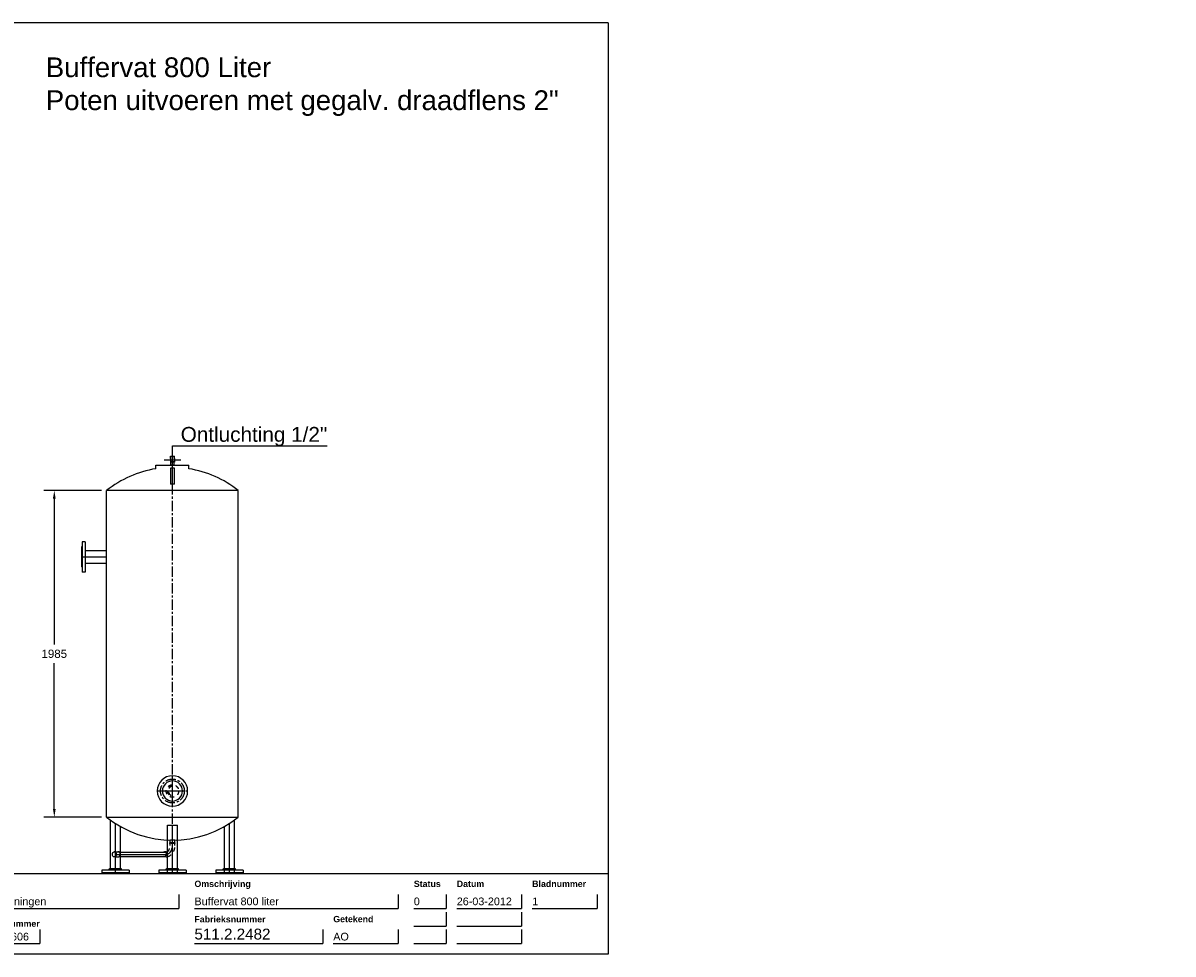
# Model space of a CAD drawing. Extents: x -156717 to 425753, y -51191 to 363295.
# Tile 89 of 227: x 66257 to 73242, y 123867 to 129524. Entities that reach past the tile are written whole.
import ezdxf
from ezdxf.enums import TextEntityAlignment as Align
from ezdxf.lldxf.tags import DXFTag

# ---------------------------------------------------------------- set-up
doc = ezdxf.new("R2010")
doc.units = 0
doc.header["$LTSCALE"] = 50
doc.linetypes.add('CENTER', pattern=[2, 1.25, -0.25, 0.25, -0.25])
doc.linetypes.add('STREEPJES', pattern=[0.1, 0.05, -0.05])
doc.layers.get('0').update_dxf_attribs({"linetype": 'CONTINUOUS'})
doc.layers.get('Defpoints').update_dxf_attribs({"linetype": 'CONTINUOUS'})
for name, color, linetype in [('000-prefab', 2, 'CONTINUOUS'), ('00att018', 1, 'CONTINUOUS'), ('00att035', 3, 'CONTINUOUS'), ('00kad018', 1, 'CONTINUOUS'), ('00kad025', 2, 'CONTINUOUS'), ('00kad035', 3, 'CONTINUOUS'), ('WL5502--_D', 150, 'CONTINUOUS'), ('WL5502--_HARTLIJN', 8, 'CONTINUOUS'), ('WL561---_AANVOER_D', 20, 'CONTINUOUS'), ('WL561---_AANVOER_HARTLIJ', 8, 'CONTINUOUS'), ('WL561---_CV-D', 2, 'CONTINUOUS'), ('WM561---_AANVOER', 1, 'CONTINUOUS')]:
    doc.layers.add(name, color=color, linetype=linetype)
doc.styles.add('arial vet', font='ARIALBD.TTF', dxfattribs={"height": 1.8})
doc.styles.add('BURO-018', font='ARIAL.TTF', dxfattribs={"height": 63})
doc.styles.add('BURO-025', font='ARIAL.TTF', dxfattribs={"height": 125})
doc.styles.add('Prefab', font='ARIAL.TTF')
doc.styles.get("Standard").update_dxf_attribs({"font": 'ARIAL.TTF'})
tags = doc.linetypes.add('CENTER2', pattern=[28.575, 19.05, -3.175, 3.175, -3.175]).pattern_tags.tags
tags[10:11] = [DXFTag(74, 4), DXFTag(75, 0), DXFTag(340, '0'), DXFTag(46, 1.0), DXFTag(50, 0.0), DXFTag(44, 0.0), DXFTag(45, 0.0)]
tags[8:9] = [DXFTag(74, 4), DXFTag(75, 0), DXFTag(340, '0'), DXFTag(46, 1.0), DXFTag(50, 0.0), DXFTag(44, 0.0), DXFTag(45, 0.0)]
tags[6:7] = [DXFTag(74, 4), DXFTag(75, 0), DXFTag(340, '0'), DXFTag(46, 1.0), DXFTag(50, 0.0), DXFTag(44, 0.0), DXFTag(45, 0.0)]
tags[4:5] = [DXFTag(74, 4), DXFTag(75, 0), DXFTag(340, '0'), DXFTag(46, 1.0), DXFTag(50, 0.0), DXFTag(44, 0.0), DXFTag(45, 0.0)]
doc.dimstyles.new('ISO-25', dxfattribs={"dimtxt": 2.5, "dimasz": 2.5, "dimexe": 1.25, "dimexo": 0.625, "dimtad": 1, "dimtih": 1, "dimdec": 4, "dimdsep": 46, "dimtxsty": 'Standard', "dimcen": 2.5, "dimadec": 0, "dimazin": 0, "dimtfac": 1, "dimtdec": 4, "dimtmove": 0, "dimatfit": 3, "dimfxl": 0, "dimtvp": 1, "dimtolj": 1, "dimtzin": 0, "dimarcsym": 0})

# ---------------------------------------------------------------- blocks, each defined once
blk = doc.blocks.new('A3-HORIZONTAAL')
at = {"true_color": 0x660066}
blk.add_hatch(color=206, dxfattribs=at).paths.add_polyline_path([(16.83, 20.14), (16.41, 20.37), (16.03, 20.57), (15.69, 20.74), (15.38, 20.88), (15.1, 21.01), (14.84, 21.12), (14.6, 21.23), (14.36, 21.32), (14.13, 21.41), (13.91, 21.49), (13.7, 21.57), (13.49, 21.65), (13.28, 21.72), (13.08, 21.78), (12.88, 21.85), (12.69, 21.91), (12.49, 21.96), (12.3, 22.02), (12.1, 22.07), (11.91, 22.12), (11.72, 22.16), (11.52, 22.2), (11.33, 22.24), (11.13, 22.28), (10.94, 22.31), (10.74, 22.34), (10.55, 22.37), (10.35, 22.39), (10.16, 22.42), (9.97, 22.44), (9.78, 22.45), (9.6, 22.47), (9.42, 22.48), (9.24, 22.49), (9.07, 22.5), (8.9, 22.5), (8.72, 22.51), (8.55, 22.51), (8.37, 22.5), (8.2, 22.49), (8.02, 22.48), (7.85, 22.47), (7.68, 22.46), (7.51, 22.44), (7.35, 22.42), (7.2, 22.4), (7.06, 22.38), (6.92, 22.36), (6.8, 22.34), (6.68, 22.33), (6.56, 22.3), (6.45, 22.28), (6.35, 22.26), (6.24, 22.24), (6.13, 22.21), (6.02, 22.19), (5.91, 22.16), (5.8, 22.13), (5.68, 22.1), (5.55, 22.07), (5.43, 22.03), (5.3, 22), (5.17, 21.96), (5.03, 21.91), (4.89, 21.87), (4.74, 21.81), (4.59, 21.76), (4.43, 21.69), (4.26, 21.61), (4.08, 21.53), (3.89, 21.43), (10.82, 17.74), (10.98, 17.74), (11.16, 17.74), (11.35, 17.74), (11.53, 17.74), (11.7, 17.74), (11.88, 17.73), (12.05, 17.73), (12.22, 17.73), (12.39, 17.72), (12.55, 17.72), (12.71, 17.71), (12.87, 17.7), (13.03, 17.69), (13.19, 17.68), (13.35, 17.67), (13.51, 17.65), (13.53, 17.65), (17.3, 19.88)])
h = blk.add_hatch(color=206, dxfattribs=at)
h.paths.add_polyline_path([(10.79, 17.74), (10.6, 17.74), (10.41, 17.73), (10.21, 17.73), (10.01, 17.73), (9.81, 17.72), (9.6, 17.71), (9.39, 17.7), (9.17, 17.69), (8.95, 17.67), (8.72, 17.66), (8.49, 17.63), (8.25, 17.61), (8.01, 17.58), (7.76, 17.55), (7.5, 17.51), (7.24, 17.48), (6.97, 17.43), (6.68, 17.39), (6.36, 17.33), (6, 17.26), (5.59, 17.18), (5.12, 17.07), (4.57, 16.95), (3.93, 16.8), (12.36, 14.64), (17.3, 16.79), (17.1, 16.86), (16.91, 16.93), (16.72, 17), (16.54, 17.05), (16.37, 17.1), (16.21, 17.15), (16.05, 17.19), (15.89, 17.23), (15.74, 17.27), (15.6, 17.3), (15.46, 17.34), (15.32, 17.37), (15.18, 17.4), (15.03, 17.42), (14.89, 17.45), (14.75, 17.48), (14.6, 17.5), (14.45, 17.53), (14.3, 17.55), (14.14, 17.57), (13.99, 17.6), (13.83, 17.62), (13.67, 17.64), (13.51, 17.65), (13.35, 17.67), (13.19, 17.68), (13.03, 17.69), (12.87, 17.7), (12.71, 17.71), (12.55, 17.72), (12.39, 17.72), (12.22, 17.73), (12.05, 17.73), (11.88, 17.73), (11.7, 17.74), (11.53, 17.74), (11.35, 17.74), (11.16, 17.74), (10.98, 17.74)])
h.paths.add_polyline_path([(12.36, 12.58), (17.23, 13.77), (16.97, 13.79), (16.72, 13.81), (16.49, 13.83), (16.26, 13.85), (16.05, 13.87), (15.84, 13.88), (15.64, 13.9), (15.45, 13.91), (15.26, 13.92), (15.07, 13.93), (14.88, 13.93), (14.69, 13.94), (14.5, 13.94), (14.31, 13.93), (14.12, 13.93), (13.92, 13.92), (13.72, 13.92), (13.52, 13.91), (13.32, 13.9), (13.11, 13.89), (12.91, 13.87), (12.7, 13.86), (12.49, 13.84), (12.28, 13.82), (12.08, 13.81), (11.87, 13.79), (11.66, 13.76), (11.46, 13.74), (11.24, 13.71), (11.02, 13.68), (10.8, 13.65), (10.56, 13.62), (10.32, 13.58), (10.07, 13.54), (9.81, 13.5), (9.53, 13.45), (9.24, 13.4), (8.93, 13.34), (8.61, 13.28), (8.27, 13.22), (7.91, 13.15), (7.52, 13.07), (7.09, 12.97), (6.61, 12.86), (6.07, 12.73), (5.45, 12.58), (4.75, 12.4), (3.95, 12.18)])
at = {"color": 206, "true_color": 0x660066}
for p, q in [((3.95, 12.18), (12.36, 12.58)), ((12.36, 12.58), (17.23, 13.77))]:
    blk.add_line(p, q, dxfattribs=at)
for points in [[(17.3, 19.88), (16.83, 20.14), (16.41, 20.37), (16.03, 20.57), (15.69, 20.74), (15.38, 20.88), (15.1, 21.01), (14.84, 21.12), (14.6, 21.23), (14.36, 21.32), (14.13, 21.41), (13.91, 21.49), (13.7, 21.57), (13.49, 21.65), (13.28, 21.72), (13.08, 21.78), (12.88, 21.85), (12.69, 21.91), (12.49, 21.96), (12.3, 22.02), (12.1, 22.07), (11.91, 22.12), (11.72, 22.16), (11.52, 22.2), (11.33, 22.24), (11.13, 22.28), (10.94, 22.31), (10.74, 22.34), (10.55, 22.37), (10.35, 22.39), (10.16, 22.42), (9.97, 22.44), (9.78, 22.45), (9.6, 22.47), (9.42, 22.48), (9.24, 22.49), (9.07, 22.5), (8.9, 22.5), (8.72, 22.51), (8.55, 22.51), (8.37, 22.5), (8.2, 22.49), (8.02, 22.48), (7.85, 22.47), (7.68, 22.46), (7.51, 22.44), (7.35, 22.42), (7.2, 22.4), (7.06, 22.38), (6.92, 22.36), (6.8, 22.34), (6.68, 22.33), (6.56, 22.3), (6.45, 22.28), (6.35, 22.26), (6.24, 22.24), (6.13, 22.21), (6.02, 22.19), (5.91, 22.16), (5.8, 22.13), (5.68, 22.1), (5.55, 22.07), (5.43, 22.03), (5.3, 22), (5.17, 21.96), (5.03, 21.91), (4.89, 21.87), (4.74, 21.81), (4.59, 21.76), (4.43, 21.69), (4.26, 21.61), (4.08, 21.53), (3.89, 21.43)], [(3.89, 21.43), (10.82, 17.74)], [(13.53, 17.65), (17.3, 19.88)], [(3.93, 16.8), (4.57, 16.95), (5.12, 17.07), (5.59, 17.18), (6, 17.26), (6.36, 17.33), (6.68, 17.39), (6.97, 17.43), (7.24, 17.48), (7.5, 17.51), (7.76, 17.55), (8.01, 17.58), (8.25, 17.61), (8.49, 17.63), (8.72, 17.66), (8.95, 17.67), (9.17, 17.69), (9.39, 17.7), (9.6, 17.71), (9.81, 17.72), (10.01, 17.73), (10.21, 17.73), (10.41, 17.73), (10.6, 17.74), (10.79, 17.74), (10.98, 17.74), (11.16, 17.74), (11.35, 17.74), (11.53, 17.74), (11.7, 17.74), (11.88, 17.73), (12.05, 17.73), (12.22, 17.73), (12.39, 17.72), (12.55, 17.72), (12.71, 17.71), (12.87, 17.7), (13.03, 17.69), (13.19, 17.68), (13.35, 17.67), (13.51, 17.65), (13.67, 17.64), (13.83, 17.62), (13.99, 17.6), (14.14, 17.57), (14.3, 17.55), (14.45, 17.53), (14.6, 17.5), (14.75, 17.48), (14.89, 17.45), (15.03, 17.42), (15.18, 17.4), (15.32, 17.37), (15.46, 17.34), (15.6, 17.3), (15.74, 17.27), (15.89, 17.23), (16.05, 17.19), (16.21, 17.15), (16.37, 17.1), (16.54, 17.05), (16.72, 17), (16.91, 16.93), (17.1, 16.86), (17.3, 16.79)], [(3.93, 16.8), (12.36, 14.64), (17.3, 16.79)], [(3.95, 12.18), (4.75, 12.4), (5.45, 12.58), (6.07, 12.73), (6.61, 12.86), (7.09, 12.97), (7.52, 13.07), (7.91, 13.15), (8.27, 13.22), (8.61, 13.28), (8.93, 13.34), (9.24, 13.4), (9.53, 13.45), (9.81, 13.5), (10.07, 13.54), (10.32, 13.58), (10.56, 13.62), (10.8, 13.65), (11.02, 13.68), (11.24, 13.71), (11.46, 13.74), (11.66, 13.76), (11.87, 13.79), (12.08, 13.81), (12.28, 13.82), (12.49, 13.84), (12.7, 13.86), (12.91, 13.87), (13.11, 13.89), (13.32, 13.9), (13.52, 13.91), (13.72, 13.92), (13.92, 13.92), (14.12, 13.93), (14.31, 13.93), (14.5, 13.94), (14.69, 13.94), (14.88, 13.93), (15.07, 13.93), (15.26, 13.92), (15.45, 13.91), (15.64, 13.9), (15.84, 13.88), (16.05, 13.87), (16.26, 13.85), (16.49, 13.83), (16.72, 13.81), (16.97, 13.79), (17.23, 13.77)]]:
    blk.add_lwpolyline(points, dxfattribs=at)
at = {"layer": '00kad018'}
for p, q in [((283.1, 19.01), (283.1, 14.54)), ((353.06, 19.01), (353.06, 14.54)), ((368.41, 19.01), (368.41, 14.54)), ((392.45, 19.01), (392.45, 14.54)), ((416.5, 19.01), (416.5, 14.54)), ((218.14, 14.54), (283.1, 14.54)), ((288.1, 14.54), (353.06, 14.54)), ((358.06, 14.54), (368.41, 14.54)), ((368.41, 13.39), (368.41, 8.92)), ((371.76, 14.54), (392.45, 14.54)), ((392.45, 13.39), (392.45, 8.92)), ((395.81, 14.54), (416.5, 14.54)), ((238.83, 7.77), (238.83, 3.3)), ((329.02, 7.77), (329.02, 3.3)), ((353.06, 7.77), (353.06, 3.3)), ((358.06, 8.92), (368.41, 8.92)), ((368.41, 7.77), (368.41, 3.3)), ((371.76, 8.92), (392.45, 8.92)), ((392.45, 7.77), (392.45, 3.3)), ((218.14, 3.3), (238.83, 3.3)), ((288.1, 3.3), (329.02, 3.3)), ((332.37, 3.3), (353.06, 3.3)), ((358.06, 3.3), (368.41, 3.3)), ((371.76, 3.3), (392.45, 3.3))]:
    blk.add_line(p, q, dxfattribs=at)
at = {"layer": '00kad035'}
for p, q in [((0, 0), (0, 297)), ((420, 297), (0, 297)), ((420, 297), (420, 0)), ((420, 0), (0, 0))]:
    blk.add_line(p, q, dxfattribs=at)
at = {"layer": '00kad035', "color": 3}
blk.add_line((0, 25.72), (420, 25.72), dxfattribs=at)
at = {"color": 7, "style": 'arial vet', "width": 1.1}
for s, height, p in [('wolter & dros', 4.25, (20.15, 13.69)), ('TBI techniek', 2.673, (20.02, 7.71))]:
    blk.add_text(s, height=height, dxfattribs=at).set_placement(p)
at = {"layer": '00att018', "color": 7, "style": 'arial vet'}
for s, height, p in [('Project', 2.013, (218.14, 21.38)), ('Omschrijving', 2.0131, (288.1, 21.38)), ('Status', 2.013, (358.06, 21.38)), ('Datum', 2.013, (371.76, 21.38)), ('Bladnummer', 2.013, (395.81, 21.38)), ('Fabrieksnummer', 2.0131, (288.1, 10.08)), ('Getekend', 2.013, (332.37, 10.14)), ('Projectnummer', 2.0131, (218.14, 8.69))]:
    blk.add_text(s, height=height, dxfattribs=at).set_placement(p)
at = {"layer": '00att035', "style": 'Prefab'}
blk.add_attdef('FABRIEKSNUMMER', text='', height=3.47, dxfattribs=at).set_placement((288.1, 3.58), align=Align.BOTTOM_LEFT)
at = {"layer": '00kad025', "style": 'Prefab'}
for tag, p in [('PROMSCHR', (218.14, 14.82)), ('OMSCHRIJVING', (288.1, 14.82)), ('STATUS1', (358.06, 14.82)), ('DATUM1', (371.76, 14.82)), ('BLAD', (395.81, 14.82)), ('STATUS2', (358.06, 9.2)), ('DATUM2', (371.76, 9.2)), ('PRNUMMER', (218.14, 3.58)), ('TKINIT', (332.37, 3.58)), ('STATUS3', (358.06, 3.58)), ('DATUM3', (371.76, 3.58))]:
    blk.add_attdef(tag, text='', height=2.46, dxfattribs=at).set_placement(p, align=Align.BOTTOM_LEFT)
blk = doc.blocks.new('*U1953')
at = {"color": 2, "ltscale": 10}
for p, q in [((-18, 82.5, -399.61656), (-3, 82.5, -399.61656)), ((-18, 82.5, -399.61656), (-18, -82.5, -399.61656)), ((-3, 82.5, -399.61656), (-3, -82.5, -399.61656)), ((-3, 82.5, -399.61656), (-3, -82.5, -399.61656)), ((-18, 39.5325, -399.61656), (-28, 34.84125, -399.61656)), ((-28, -34.84125, -399.61656), (-28, 34.84125, -399.61656)), ((-3, 51, -399.61656), (0, 51, -399.61656)), ((0, 51, -399.61656), (0, -51, -399.61656)), ((0, 51, -399.61656), (0, -51, -399.61656)), ((-18, -39.5325, -399.61656), (-28, -34.84125, -399.61656)), ((-3, -51, -399.61656), (0, -51, -399.61656)), ((-18, -82.5, -399.61656), (-3, -82.5, -399.61656))]:
    blk.add_line(p, q, dxfattribs=at)
at = {"layer": 'WL561---_AANVOER_HARTLIJ', "linetype": 'CENTER'}
blk.add_line((-3, 0, -399.61656), (0, 0, -399.61656), dxfattribs=at)
at = {"layer": 'WL561---_AANVOER_D', "color": 2, "style": 'BURO-025'}
blk.add_attdef('POSNR', text='', height=50, dxfattribs=at).set_placement((0, 0), align=Align.MIDDLE)
at = {"layer": 'WL561---_AANVOER_D', "color": 2, "style": 'BURO-025', "flags": 1}
blk.add_attdef('FABR', text='', height=50, dxfattribs=at).set_placement((0, 0), align=Align.MIDDLE)
blk = doc.blocks.new('*U1954')
at = {"color": 2, "ltscale": 10}
for p, q in [((-18, 82.5, 200.5), (-3, 82.5, 200.5)), ((-18, 82.5, 200.5), (-18, -82.5, 200.5)), ((-3, 82.5, 200.5), (-3, -82.5, 200.5)), ((-3, 82.5, 200.5), (-3, -82.5, 200.5)), ((-18, 39.5, 200.5), (-28, 34.8, 200.5)), ((-28, -9.3, 200.5), (-28, 34.8, 200.5)), ((-3, 51, 200.5), (0, 51, 200.5)), ((0, 51, 200.5), (0, -9.3, 200.5)), ((0, 51, 200.5), (0, -9.3, 200.5)), ((-18, -82.5, 200.5), (-3, -82.5, 200.5))]:
    blk.add_line(p, q, dxfattribs=at)
at = {"color": 1, "linetype": 'STREEPJES', "ltscale": 10}
for p, q in [((-28, -34.8, 200.5), (-28, -9.3, 200.5)), ((-18, -39.5, 200.5), (-28, -34.8, 200.5)), ((-3, -51, 200.5), (0, -51, 200.5)), ((0, -9.3, 200.5), (0, -51, 200.5)), ((0, -9.3, 200.5), (0, -51, 200.5))]:
    blk.add_line(p, q, dxfattribs=at)
at = {"layer": 'WL561---_AANVOER_HARTLIJ', "linetype": 'CENTER'}
blk.add_line((-3, 0, 200.5), (0, 0, 200.5), dxfattribs=at)
at = {"layer": 'WL561---_AANVOER_D', "color": 2, "style": 'BURO-025'}
blk.add_attdef('POSNR', text='', height=50, dxfattribs=at).set_placement((0, 0), align=Align.MIDDLE)
at = {"layer": 'WL561---_AANVOER_D', "color": 2, "style": 'BURO-025', "flags": 1}
blk.add_attdef('FABR', text='', height=50, dxfattribs=at).set_placement((0, 0), align=Align.MIDDLE)
blk = doc.blocks.new('*U1955')
at = {"color": 0, "ltscale": 10}
for p, q in [((16, 13.5, -336.6), (293.4, 13.5, -336.6)), ((16, -13.5, -336.6), (293.4, -13.5, -336.6))]:
    blk.add_line(p, q, dxfattribs=at)
at = {"layer": 'WL561---_AANVOER_HARTLIJ', "linetype": 'CENTER2'}
blk.add_line((0, 0, -336.6), (298.6, 0, -336.6), dxfattribs=at)
at = {"layer": 'WL561---_AANVOER_D', "color": 2, "style": 'BURO-025'}
blk.add_attdef('POSNR', text='', height=50, dxfattribs=at).set_placement((0, 0), align=Align.MIDDLE)
blk = doc.blocks.new('*U1956')
at = {"color": 2, "ltscale": 10}
for p, q in [((-8.5, 15.5, -342.9), (-10.6, 15.5, -342.9)), ((-6.7, 14.5, -342.9), (-8.5, 14.5, -342.9)), ((0, 14.5, -342.9), (-4.6, 14.5, -342.9)), ((0, 14.5, -342.9), (6.4, 14.5, -342.9)), ((6.4, 14.5, -342.9), (14.8, 14.5, -342.9)), ((14.8, 15.5, -342.9), (17, 15.5, -342.9)), ((-8.5, -15.5, -342.9), (-10.6, -15.5, -342.9)), ((-6.7, -14.5, -342.9), (-8.5, -14.5, -342.9)), ((0, -14.5, -342.9), (-4.6, -14.5, -342.9)), ((0, -14.5, -342.9), (6.4, -14.5, -342.9)), ((6.4, -14.5, -342.9), (14.8, -14.5, -342.9)), ((14.8, -15.5, -342.9), (17, -15.5, -342.9))]:
    blk.add_line(p, q, dxfattribs=at)
for centre, end_param in [((-10.6, 0, -342.9), 9.421636), ((-8.5, 0, -342.9), 6.283185)]:
    blk.add_ellipse(centre, major_axis=(0, 15.4), ratio=0.707107, start_param=3.141593, end_param=end_param, dxfattribs=at)
at = {"color": 2, "ltscale": 10, "extrusion": (0, 0, -1)}
for centre, start_param, end_param in [((14.8, 0, -342.9), 0, 3.503353), ((14.8, 0, -342.9), 5.921424, 6.280044), ((17, 0, -342.9), 0, 3.141593)]:
    blk.add_ellipse(centre, major_axis=(0, 15.4), ratio=0.707107, start_param=start_param, end_param=end_param, dxfattribs=at)
at = {"layer": 'WL561---_AANVOER_HARTLIJ', "linetype": 'CENTER'}
blk.add_line((0, 0, -342.9), (6.4, 0, -342.9), dxfattribs=at)
at = {"layer": 'WL561---_AANVOER_D', "color": 2, "style": 'BURO-025'}
blk.add_attdef('POSNR', text='', height=50, dxfattribs=at).set_placement((0, 0), align=Align.MIDDLE)
at = {"layer": 'WL561---_AANVOER_D', "color": 2, "style": 'BURO-025', "flags": 1}
blk.add_attdef('FABR', text='', height=50, dxfattribs=at).set_placement((0, 0), align=Align.MIDDLE)
blk = doc.blocks.new('*U1957')
at = {"color": 0, "ltscale": 10}
for p, q in [((-46.7, 15.5, 0.2), (-48.8, 15.5, 0.2)), ((-44.9, 14.5, 0.2), (-46.7, 14.5, 0.2)), ((-38.2, 14.5, 0.2), (-42.8, 14.5, 0.2)), ((-46.7, -15.5, 0.2), (-48.8, -15.5, 0.2)), ((-44.9, -14.5, 0.2), (-46.7, -14.5, 0.2)), ((-38.2, -14.5, 0.2), (-42.8, -14.5, 0.2))]:
    blk.add_line(p, q, dxfattribs=at)
at = {"color": 1, "linetype": 'STREEPJES', "ltscale": 10}
for p, q in [((-15.5, -66, 0.2), (-15.5, -69, 0.2)), ((15.5, -66, 0.2), (-15.5, -66, 0.2)), ((15.5, -69, 0.2), (-15.5, -69, 0.2)), ((-14.5, -54, 0.2), (-14.5, -66, 0.2)), ((14.5, -54, 0.2), (14.5, -66, 0.2)), ((15.5, -66, 0.2), (15.5, -69, 0.2))]:
    blk.add_line(p, q, dxfattribs=at)
at = {"color": 0, "ltscale": 10}
for centre, start_param, end_param in [((-48.8, 0, 0.2), 3.141593, 6.797662), ((-46.7, 0, 0.2), 3.141593, 6.283185), ((-48.8, 0, 0.2), 2.627116, 3.138451)]:
    blk.add_ellipse(centre, major_axis=(0, 15.4), ratio=0.707107, start_param=start_param, end_param=end_param, dxfattribs=at)
at = {"color": 0, "ltscale": 10, "extrusion": (0, 0, -1)}
for centre, major_axis, ratio, start_param, end_param in [((-41.6, -53.1, 0.2), (-4, -67.5), 0.829081, 3.131271, 3.261962), ((-33.4, -54.6, 0.2), (3.5, -40.3), 0.46823, 3.074198, 3.4556)]:
    blk.add_ellipse(centre, major_axis=major_axis, ratio=ratio, start_param=start_param, end_param=end_param, dxfattribs=at)
at = {"color": 1, "linetype": 'STREEPJES', "ltscale": 10, "extrusion": (0, 0, -1)}
for centre, major_axis, ratio, start_param, end_param in [((-41.6, -53.1, 0.2), (-4, -67.5), 0.829081, 3.261962, 4.676274), ((-33.4, -54.6, 0.2), (3.5, -40.3), 0.46823, 3.4556, 4.738124)]:
    blk.add_ellipse(centre, major_axis=major_axis, ratio=ratio, start_param=start_param, end_param=end_param, dxfattribs=at)
at = {"layer": 'WL561---_AANVOER_HARTLIJ', "linetype": 'CENTER2', "extrusion": (0, 0, -1)}
blk.add_ellipse((-38.2, -54, 0.2), major_axis=(0, -54), ratio=0.707107, start_param=3.141593, end_param=4.712389, dxfattribs=at)
at = {"layer": 'WL561---_AANVOER_D', "color": 2, "style": 'BURO-025'}
blk.add_attdef('POSNR', text='', height=50, dxfattribs=at).set_placement((0, 0), align=Align.MIDDLE)
blk = doc.blocks.new('*U1958')
at = {"color": 1, "linetype": 'STREEPJES', "ltscale": 10}
for p, q in [((15, 13.4, 0.2), (31.9, 13.4, 0.2)), ((31.9, 13.4, 0.2), (31.9, -13.4, 0.2)), ((15, -13.4, 0.2), (31.9, -13.4, 0.2))]:
    blk.add_line(p, q, dxfattribs=at)
at = {"layer": 'WL561---_AANVOER_HARTLIJ', "linetype": 'CENTER2'}
blk.add_line((0, 0, 0.2), (31.9, 0, 0.2), dxfattribs=at)
at = {"layer": 'WL561---_AANVOER_D', "color": 2, "style": 'BURO-025'}
blk.add_attdef('POSNR', text='', height=50, dxfattribs=at).set_placement((0, 0), align=Align.MIDDLE)
blk = doc.blocks.new('*U1959')
at = {"color": 2, "ltscale": 10}
for p, q in [((-18, 82.5, 200.52524), (-3, 82.5, 200.52524)), ((-18, 82.5, 200.52524), (-18, -82.5, 200.52524)), ((-3, 82.5, 200.52524), (-3, -82.5, 200.52524)), ((-3, 82.5, 200.52524), (-3, -82.5, 200.52524)), ((-18, 39.5325, 200.52524), (-28, 34.84125, 200.52524)), ((-28, -34.84125, 200.52524), (-28, 34.84125, 200.52524)), ((-3, 51, 200.52524), (0, 51, 200.52524)), ((0, 51, 200.52524), (0, -51, 200.52524)), ((0, 51, 200.52524), (0, -51, 200.52524)), ((-18, -39.5325, 200.52524), (-28, -34.84125, 200.52524)), ((-3, -51, 200.52524), (0, -51, 200.52524)), ((-18, -82.5, 200.52524), (-3, -82.5, 200.52524))]:
    blk.add_line(p, q, dxfattribs=at)
at = {"layer": 'WL561---_AANVOER_HARTLIJ', "linetype": 'CENTER'}
blk.add_line((-3, 0, 200.52524), (0, 0, 200.52524), dxfattribs=at)
at = {"layer": 'WL561---_AANVOER_D', "color": 2, "style": 'BURO-025'}
blk.add_attdef('POSNR', text='', height=50, dxfattribs=at).set_placement((0, 0), align=Align.MIDDLE)
at = {"layer": 'WL561---_AANVOER_D', "color": 2, "style": 'BURO-025', "flags": 1}
blk.add_attdef('FABR', text='', height=50, dxfattribs=at).set_placement((0, 0), align=Align.MIDDLE)
blk = doc.blocks.new('*U1984')
at = {"color": 0, "ltscale": 10}
for p, q in [((0, 10.7, -150), (18.2, 10.7, -150)), ((0, -10.7, -150), (0, 10.7, -150)), ((0, -10.7, -150), (18.2, -10.7, -150))]:
    blk.add_line(p, q, dxfattribs=at)
at = {"layer": 'WL561---_AANVOER_HARTLIJ', "linetype": 'CENTER2'}
blk.add_line((0, 0, -150), (31.2, 0, -150), dxfattribs=at)
at = {"layer": 'WL561---_AANVOER_D', "color": 2, "style": 'BURO-025'}
blk.add_attdef('POSNR', text='', height=125, dxfattribs=at).set_placement((0, 0), align=Align.MIDDLE)
blk = doc.blocks.new('*U1985')
at = {"layer": 'WM561---_AANVOER', "color": 0, "ltscale": 10}
for p, q in [((0, 85.7), (940.4, 85.7)), ((0, -146.2), (0, 85.7)), ((-50, 0), (50, 0))]:
    blk.add_line(p, q, dxfattribs=at)
at = {"layer": 'WM561---_AANVOER', "color": 0, "style": 'BURO-018'}
blk.add_text('Ontluchting 1/2"', height=90, dxfattribs=at).set_placement((50, 110.7))
blk = doc.blocks.new('*U1986')
at = {"color": 2, "ltscale": 10}
for p, q in [((-10.4, 12.65, -150), (-13, 12.65, -150)), ((-13, -12.65, -150), (-13, 12.65, -150)), ((-10.4, -12.65, -150), (-10.4, 12.65, -150)), ((0, 11.65, -150), (-10.4, 11.65, -150)), ((0, 11.65, -150), (10, 11.65, -150)), ((10, 11.65, -150), (20.4, 11.65, -150)), ((20.4, 12.65, -150), (23, 12.65, -150)), ((20.4, 12.65, -150), (20.4, -12.65, -150)), ((23, 12.65, -150), (23, -12.65, -150)), ((-10.4, -12.65, -150), (-13, -12.65, -150)), ((0, -11.65, -150), (-10.4, -11.65, -150)), ((0, -11.65, -150), (10, -11.65, -150)), ((10, -11.65, -150), (20.4, -11.65, -150)), ((20.4, -12.65, -150), (23, -12.65, -150))]:
    blk.add_line(p, q, dxfattribs=at)
at = {"layer": 'WL561---_AANVOER_HARTLIJ', "linetype": 'CENTER'}
blk.add_line((0, 0, -150), (10, 0, -150), dxfattribs=at)
at = {"layer": 'WL561---_AANVOER_D', "color": 2, "style": 'BURO-025'}
blk.add_attdef('POSNR', text='', height=125, dxfattribs=at).set_placement((0, 0), align=Align.MIDDLE)
at = {"layer": 'WL561---_AANVOER_D', "color": 2, "style": 'BURO-025', "flags": 1}
blk.add_attdef('FABR', text='', height=125, dxfattribs=at).set_placement((0, 0), align=Align.MIDDLE)
blk = doc.blocks.new('*U1988')
at = {"color": 2, "ltscale": 10}
for p, q in [((-21, 92.5, -2150.2), (-3, 92.5, -2150.2)), ((-21, 92.5, -2150.2), (-21, -92.5, -2150.2)), ((-3, 92.5, -2150.2), (-3, -92.5, -2150.2)), ((-3, 61, -2150.2), (0, 61, -2150.2)), ((0, 61, -2150.2), (0, -61, -2150.2)), ((0, 61, -2150.2), (0, -61, -2150.2)), ((-3, -61, -2150.2), (0, -61, -2150.2)), ((-21, -92.5, -2150.2), (-3, -92.5, -2150.2))]:
    blk.add_line(p, q, dxfattribs=at)
at = {"layer": 'WL5502--_HARTLIJN', "linetype": 'CENTER'}
blk.add_line((-8, 0, -2150.2), (0, 0, -2150.2), dxfattribs=at)
at = {"layer": 'WL5502--_D', "color": 2, "style": 'BURO-025'}
blk.add_attdef('POSNR', text='', height=125, dxfattribs=at).set_placement((0, 0), align=Align.MIDDLE)
at = {"layer": 'WL5502--_D', "color": 2, "style": 'BURO-025', "flags": 1}
blk.add_attdef('FABR', text='', height=125, dxfattribs=at).set_placement((0, 0), align=Align.MIDDLE)
blk = doc.blocks.new('*U1989')
at = {"color": 0, "ltscale": 10}
for p, q in [((13, 38.1, -2150.2), (143.6, 38.1, -2150.2)), ((143.8, 38.1, -2150.2), (143.8, -38, -2150.2)), ((13, -38, -2150.2), (143.6, -38, -2150.2))]:
    blk.add_line(p, q, dxfattribs=at)
at = {"layer": 'WL5502--_HARTLIJN', "linetype": 'CENTER2'}
blk.add_line((0, 0, -2150.2), (143.8, 0, -2150.2), dxfattribs=at)
at = {"layer": 'WL5502--_D', "color": 2, "style": 'BURO-025'}
blk.add_attdef('POSNR', text='', height=125, dxfattribs=at).set_placement((0, 0), align=Align.MIDDLE)
blk = doc.blocks.new('*U1990')
at = {"color": 8, "linetype": 'STREEPJES', "ltscale": 10}
blk.add_circle((0, 0, -2592.9), 38, dxfattribs=at)
for centre, radius, start, end in [((0, 0, -2592.9), 30.4, 0, 180), ((0, -7.2, -2592.9), 31.3, 13.35118, 166.64882)]:
    blk.add_arc(centre, radius, start, end, dxfattribs=at)
at = {"layer": 'WL5502--_HARTLIJN', "linetype": 'CENTER2'}
for p, q in [((-53.3, 0, -2592.9), (53.3, 0, -2592.9)), ((0, 53.3, -2592.9), (0, -53.3, -2592.9))]:
    blk.add_line(p, q, dxfattribs=at)
blk.add_circle((0, 0, -2592.9), 0.075, dxfattribs=at)
at = {"layer": 'WL5502--_D', "color": 2, "style": 'BURO-025'}
blk.add_attdef('POSNR', text='', height=125, dxfattribs=at).set_placement((0, 0), align=Align.MIDDLE)
blk = doc.blocks.new('*U1991')
at = {"color": 2, "ltscale": 10}
for radius, end in [(92.5, 270), (92.5, 89.82), (61, 270), (61, 89.82), (61, 89.82)]:
    blk.add_arc((0, 0, -2600.9), radius, 90, end, dxfattribs=at)
at = {"layer": 'WL5502--_HARTLIJN', "linetype": 'CENTER'}
for p, q in [((0, -92.5, -2600.9), (0, 92.5, -2600.9)), ((92.5, 0, -2600.9), (-92.5, 0, -2600.9))]:
    blk.add_line(p, q, dxfattribs=at)
for radius in [72.5, 0.075]:
    blk.add_circle((0, 0, -2600.9), radius, dxfattribs=at)
at = {"layer": 'WL5502--_D', "color": 2, "style": 'BURO-025'}
blk.add_attdef('POSNR', text='', height=125, dxfattribs=at).set_placement((0, 0), align=Align.MIDDLE)
at = {"layer": 'WL5502--_D', "color": 2, "style": 'BURO-025', "flags": 1}
blk.add_attdef('FABR', text='', height=125, dxfattribs=at).set_placement((0, 0), align=Align.MIDDLE)
blk = doc.blocks.new('*D1994')
at = {"layer": 'Defpoints', "color": 0, "transparency": 16777216}
for p in [(66446.7, 126683.5), (66764.4, 126683.5), (66764.4, 124698.5)]:
    blk.add_point(p, dxfattribs=at)
at = {"layer": 'WL561---_CV-D', "color": 0, "lineweight": -2, "transparency": 16777216}
for p, q in [((66733.1, 126683.5), (66384.2, 126683.5)), ((66446.7, 126633.5), (66446.7, 125747.8)), ((66446.7, 124748.5), (66446.7, 125634.2)), ((66733.1, 124698.5), (66384.2, 124698.5))]:
    blk.add_line(p, q, dxfattribs=at)
at = {"layer": 'WL561---_CV-D', "color": 0, "transparency": 16777216}
for points in [[(66438.3, 126633.5), (66455, 126633.5), (66446.7, 126683.5)], [(66438.3, 124748.5), (66455, 124748.5), (66446.7, 124698.5)]]:
    blk.add_solid(points, dxfattribs=at)
at = {"layer": 'WL561---_CV-D', "color": 0, "transparency": 16777216, "insert": (66446.7, 125691), "char_height": 50, "attachment_point": 5}
blk.add_mtext('\\A1;1985', dxfattribs=at)

msp = doc.modelspace()

# ---------------------------------------------------------------- linework, layer by layer
at = {"color": 2, "ltscale": 10}
for p, q in [((67064.38692, 126815.65503), (67064.38692, 126837.49808)), ((67064.38692, 126837.49808), (67264.38692, 126837.49808)), ((67264.38692, 126815.65503), (67264.38692, 126837.49808)), ((66764.38692, 124698.49808), (66764.38692, 126683.49808)), ((67564.38692, 126683.49808), (66764.38692, 126683.49808)), ((67564.38692, 126321.0477), (67564.38692, 126683.49808)), ((67564.38692, 124698.49808), (67564.38692, 126374.27817)), ((66764.38692, 124698.49808), (67564.38692, 124698.49808)), ((66764.38692, 124698.49808), (67564.38692, 124698.49808)), ((66788.25687, 124385.56413), (66788.25687, 124679.71359)), ((66848.55687, 124385.56413), (66848.55687, 124640.1684)), ((67134.3673, 124360.56413), (67134.3673, 124650.83931)), ((67134.3673, 124650.83931), (67194.6673, 124650.83931)), ((67194.6673, 124360.56413), (67194.6673, 124650.83931)), ((67480.78866, 124360.56413), (67480.78866, 124640.05624)), ((67541.08866, 124360.56413), (67541.08866, 124680.89655))]:
    msp.add_line(p, q, dxfattribs=at)
at = {"color": 0, "ltscale": 10}
for p, q in [((67194.6673, 124360.56413), (67134.3673, 124360.56413)), ((67541.08866, 124360.56413), (67480.78866, 124360.56413))]:
    msp.add_line(p, q, dxfattribs=at)
at = {"color": 1, "linetype": 'STREEPJES', "ltscale": 10}
msp.add_line((67139.38692, 124357.56413), (67189.38692, 124357.56413), dxfattribs=at)
at = {"color": 2, "ltscale": 10}
for centre, start, end in [((67164.38692, 126182.06951), 98.96911329, 128.580092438), ((67164.38692, 126182.06951), 51.419907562, 81.03088671), ((67164.38692, 125199.92665), 231.419907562, 308.580092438)]:
    msp.add_arc(centre, 641.42857, start, end, dxfattribs=at)
at = {"color": 1, "linetype": 'STREEPJES', "ltscale": 10}
for start, end in [(267.835642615, 268.21320502), (271.78679498, 272.145709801)]:
    msp.add_arc((67164.09429, 125359.34984), 801.78571, start, end, dxfattribs=at)
at = {"layer": 'WL5502--_HARTLIJN', "linetype": 'CENTER'}
msp.add_line((67164.38692, 124558.49808), (67164.38692, 126837.49808), dxfattribs=at)
at = {"layer": 'WL561---_AANVOER_HARTLIJ', "linetype": 'CENTER2'}
for p, q in [((66818.40687, 124360.56413), (66818.40687, 124657.69776)), ((67164.5173, 124360.56413), (67164.5173, 124650.83931)), ((67510.93866, 124360.56413), (67510.93866, 124659.32541))]:
    msp.add_line(p, q, dxfattribs=at)
at = {"layer": 'WL561---_CV-D'}
for p, q in [((67176.10486, 126819.57189), (67153.52896, 126819.57189)), ((67153.52896, 126819.57189), (67153.52896, 126721.37674)), ((67176.10486, 126721.96388), (67176.10486, 126819.57189)), ((67176.10486, 126721.37674), (67153.52896, 126721.37674))]:
    msp.add_line(p, q, dxfattribs=at)

# ---------------------------------------------------------------- block references
at = {"xscale": 19.04761904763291, "yscale": 19.0476190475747, "zscale": 19.04761904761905}
msp.add_blockref('A3-HORIZONTAAL', (61810.40496, 123866.99274), dxfattribs=at).add_auto_attribs({'PROMSCHR': 'Kvk Groningen', 'PRNUMMER': '051.1.0606', 'OMSCHRIJVING': 'Buffervat 800 liter', 'FABRIEKSNUMMER': '511.2.2482', 'BLAD': '1', 'TKINIT': 'AO', 'STATUS1': '0', 'DATUM1': '26-03-2012'})
at = {"layer": 'WL5502--_D', "xscale": -1}
msp.add_blockref('*U1988', (66612.43852, 126279.9977, 2150.21379), dxfattribs=at)
at = {"layer": 'WL5502--_D', "xscale": -1, "rotation": 180}
msp.add_blockref('*U1989', (66620.43852, 126279.9977, 2150.21379), dxfattribs=at)
at = {"layer": 'WL5502--_D'}
for name, p, rotation in [('*U1991', (67164.38692, 124857.56413, 2600.89941), 270), ('*U1990', (67164.38692, 124857.56413, 2592.89941), 90)]:
    msp.add_blockref(name, p, dxfattribs=dict(at, rotation=rotation))
at = {"layer": 'WL561---_AANVOER_D'}
for name, p, rotation in [('*U1986', (67164.61133, 126878.7588, 150), 270), ('*U1984', (67164.61133, 126837.51562, 150), 90), ('*U1959', (66818.40687, 124357.56413, -200.52524), 270), ('*U1953', (67164.5173, 124357.56413, 399.61656), 270), ('*U1954', (67510.93866, 124357.56413, -200.52524), 270)]:
    msp.add_blockref(name, p, dxfattribs=dict(at, rotation=rotation))
at = {"layer": 'WL561---_AANVOER_D', "xscale": -1}
for name, p, rotation in [('*U1958', (67164.72716, 124526.56413, -0.22531), 270), ('*U1956', (66821.559, 124472.56413, 342.94284), 180), ('*U1955', (66827.92296, 124472.56413, 336.57888), 180), ('*U1957', (67164.72716, 124472.56413, -0.22531), 180)]:
    msp.add_blockref(name, p, dxfattribs=dict(at, rotation=rotation))
at = {"layer": 'WM561---_AANVOER'}
msp.add_blockref('*U1985', (67164.61133, 126868.7588, 150), dxfattribs=at)

# ---------------------------------------------------------------- texts
at = {"layer": '000-prefab', "char_height": 120, "width": 8440.0746266, "attachment_point": 1, "style": 'BURO-018'}
for s, insert in [('Buffervat 800 Liter', (66395.0526, 129314.99145)), ('Poten uitvoeren met gegalv. draadflens 2"', (66395.0526, 129114.92623))]:
    msp.add_mtext(s, dxfattribs=dict(at, insert=insert))
at = {"layer": 'WL561---_CV-D', "char_height": 50, "width": 943.7386682, "attachment_point": 1, "style": 'Prefab'}
for s, insert in [('\\pi376.46;{\\fArial|b1|i0|c0|p34;\\LDN 65}', (64095.33682, 128477.75408)), ('\\pi378.59;{\\fArial|b1|i0|c0|p34;\\LPN 16}', (64094.4467, 128392.33083)), ('\\pi376.46;{\\fArial|b1|i0|c0|p34;\\LDN 65}', (63288.13948, 127754.57847)), ('\\pi378.59;{\\fArial|b1|i0|c0|p34;\\LPN 16}', (63287.24937, 127669.15523))]:
    msp.add_mtext(s, dxfattribs=dict(at, insert=insert))

# ---------------------------------------------------------------- dimensions: what is measured, and where the dimension line sits
at = {"layer": 'WL561---_CV-D'}
dim = msp.add_linear_dim(base=(66446.67759, 126683.49808), p1=(66764.38692, 124698.49808), p2=(66764.38692, 126683.49808), angle=90, dimstyle='ISO-25', override={"dimscale": 50, "dimtxt": 1, "dimasz": 1, "dimdec": 0, "dimtdec": 0}, dxfattribs=at)
dim.commit()
dim.dimension.update_dxf_attribs({"geometry": '*D1994', "text_midpoint": (66446.67759, 125690.99808)})

doc.saveas('drawing.dxf')
